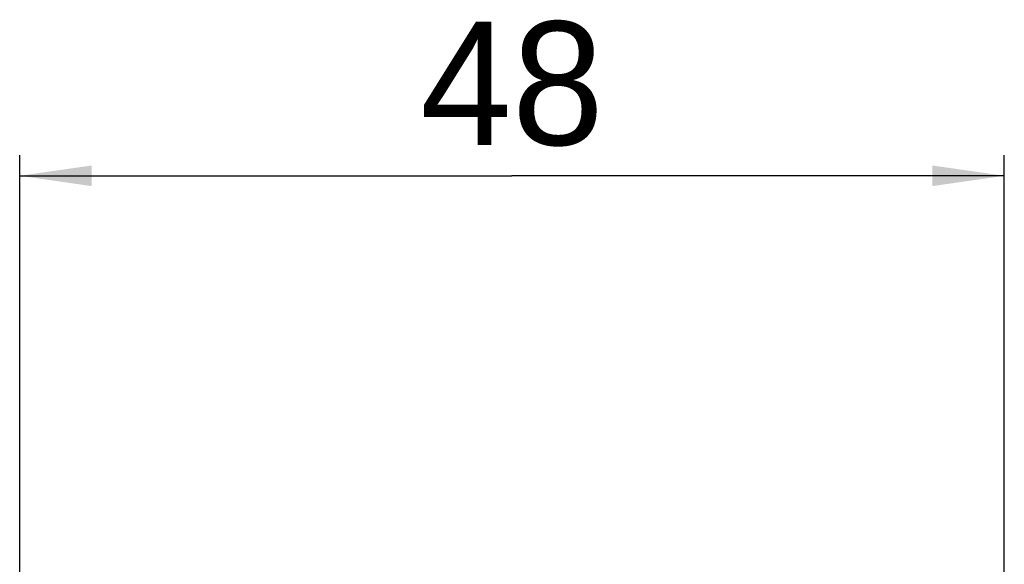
# Model space of a CAD drawing. Header units: millimetres. Extents: x 0 to 594, y 0 to 420.
# Tile 23 of 44: x 229 to 277, y 251 to 278. Entities that reach past the tile are written whole.
import ezdxf

# ---------------------------------------------------------------- set-up
doc = ezdxf.new("R2010")
doc.units = ezdxf.units.MM
doc.header["$LTSCALE"] = 32.67
doc.layers.get('0').update_dxf_attribs({"linetype": 'CONTINUOUS'})
doc.styles.add('TEXTSTYLE_5', font='trium.ttf')
doc.dimstyles.new('DIMSTYLE_1', dxfattribs={"dimtxt": 6, "dimasz": 3.5, "dimexe": 1, "dimexo": 0.5, "dimgap": 1.5, "dimtad": 1, "dimdec": 0, "dimdsep": 46, "dimtxsty": 'TEXTSTYLE_5', "dimblk": '_FILLED', "dimblk1": '_FILLED', "dimblk2": '_FILLED', "dimcen": 0.09, "dimadec": 4, "dimazin": 2, "dimtp": 0.15, "dimtm": 0.15, "dimtfac": 1, "dimtdec": 0, "dimtofl": 0, "dimtmove": 0, "dimatfit": 3, "dimldrblk": '_FILLED', "dimfxl": 1, "dimtolj": 1, "dimarcsym": 0})

# ---------------------------------------------------------------- blocks, each defined once
blk = doc.blocks.new('_FILLED')
at = {"color": 0, "linetype": 'BYBLOCK'}
blk.add_solid([(0, 0), (-1, 0.143), (-1, -0.143)], dxfattribs=at)
blk = doc.blocks.new('*D0')
at = {"color": 2, "linetype": 'CONTINUOUS'}
for p, q in [((228.981, 248.856), (228.981, 271.295)), ((276.857, 248.856), (276.857, 271.295)), ((228.981, 270.295), (252.919, 270.295)), ((276.857, 270.295), (252.919, 270.295))]:
    blk.add_line(p, q, dxfattribs=at)
at = {"color": 2, "linetype": 'CONTINUOUS', "xscale": 3.5, "yscale": 3.5, "zscale": 3.5}
for p, rotation in [((228.981, 270.295), 180.0000000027), ((276.857, 270.295), 2.7e-09)]:
    blk.add_blockref('_FILLED', p, dxfattribs=dict(at, rotation=rotation))
at = {"color": 2, "linetype": 'CONTINUOUS', "insert": (252.919, 277.795), "char_height": 6, "width": 9.2, "attachment_point": 2, "line_spacing_factor": 0.9, "style": 'TEXTSTYLE_5'}
blk.add_mtext('48', dxfattribs=at)

msp = doc.modelspace()

# ---------------------------------------------------------------- dimensions: what is measured, and where the dimension line sits
at = {"color": 2, "linetype": 'CONTINUOUS'}
dim = msp.add_linear_dim(base=(276.85745, 270.29501), p1=(228.98065, 248.35586), p2=(276.85745, 248.35587), dimstyle='DIMSTYLE_1', dxfattribs=at)
dim.commit()
dim.dimension.update_dxf_attribs({"geometry": '*D0', "text_midpoint": (252.90193, 270.29501), "dimtype": 160})

doc.saveas('drawing.dxf')
